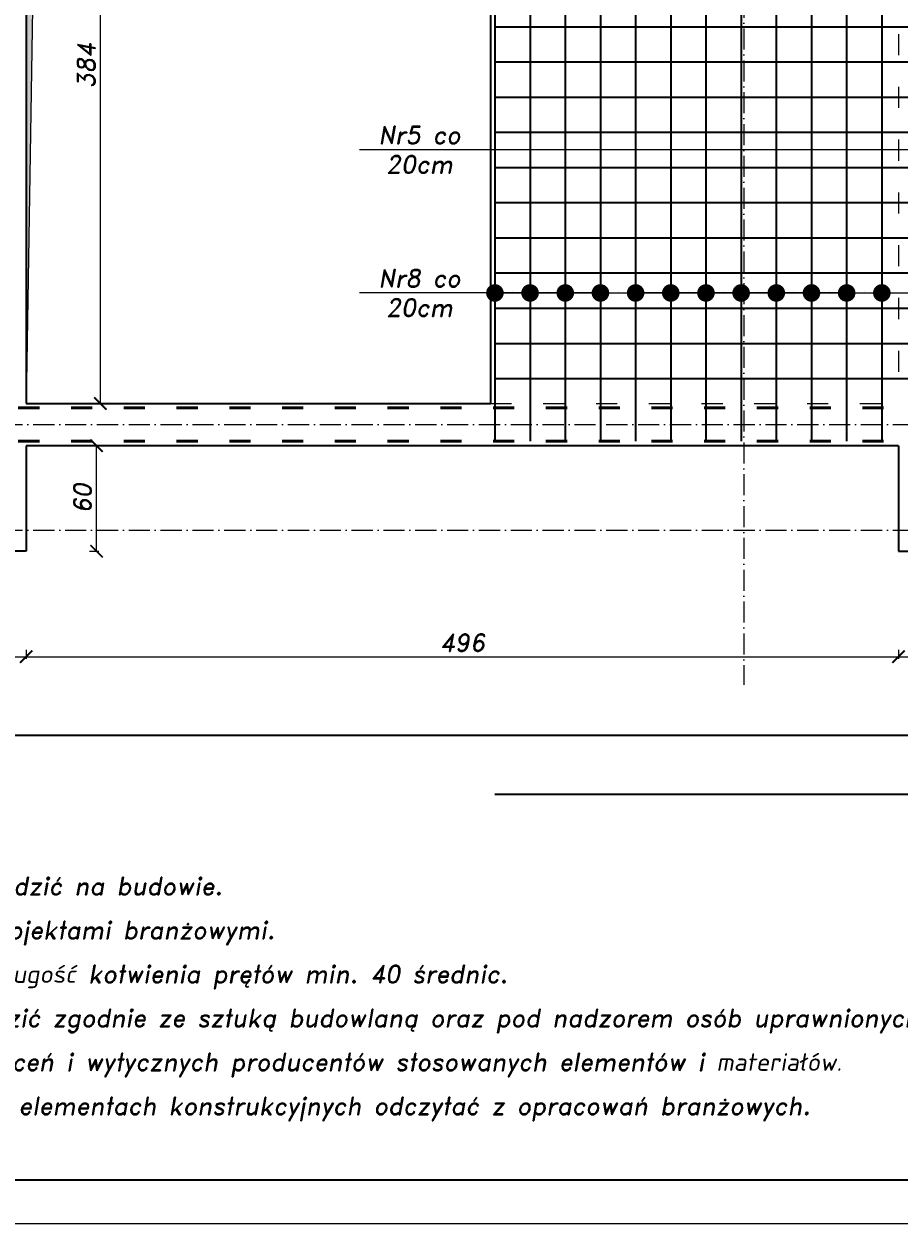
# Model space of a CAD drawing. Header units: millimetres. Extents: x 295948 to 312016, y 6878 to 18016.
# Tile 72 of 252: x 301531 to 302029, y 13742 to 14424. Entities that reach past the tile are written whole.
import ezdxf

# ---------------------------------------------------------------- set-up
doc = ezdxf.new("R2010")
doc.units = ezdxf.units.MM
doc.linetypes.add('ACAD_ISO03W100', pattern=[30, 12, -18])
doc.linetypes.add('ACAD_ISO10W100', pattern=[18, 12, -3, 0, -3])
for name, color, linetype, lineweight in [('konstrukcja', 3, 'Continuous', 35), ('konstrukcja wymiary', 1, 'Continuous', 13), ('opisy', 2, 'Continuous', 18), ('osie', 5, 'ACAD_ISO10W100', 13), ('zbrojenie', 4, 'Continuous', 50), ('zbrojenie płyty', 141, 'Continuous', 35)]:
    doc.layers.add(name, color=color, linetype=linetype, lineweight=lineweight)
doc.layers.add('przerywane', color=6, linetype='ACAD_ISO03W100')
doc.styles.add('KONSTRUKCJA', font='romand.shx', dxfattribs={"oblique": 10})
doc.styles.get("Standard").update_dxf_attribs({"font": 'romand.shx', "oblique": 10})
doc.dimstyles.new('150', dxfattribs={"dimtxt": 10, "dimasz": 7, "dimexe": 1.25, "dimexo": 0.625, "dimgap": 3, "dimtad": 1, "dimdec": 0, "dimrnd": 0.5, "dimtxsty": 'KONSTRUKCJA', "dimblk": 'ARCHTICK', "dimcen": 2.5, "dimadec": 0, "dimazin": 0, "dimtfac": 1, "dimtdec": 0, "dimtix": 1, "dimtmove": 0, "dimatfit": 3, "dimfxl": 4, "dimfxlon": 1, "dimarcsym": 0})
doc.dimstyles.new('kropki', dxfattribs={"dimtxt": 0.001, "dimasz": 10, "dimexe": 1.25, "dimexo": 0.625, "dimgap": 1, "dimtad": 1, "dimtxsty": 'Standard', "dimblk": 'DOT', "dimcen": 2.5, "dimadec": 0, "dimazin": 0, "dimtfac": 1, "dimtmove": 0, "dimatfit": 3, "dimfxl": 1, "dimfxlon": 1, "dimarcsym": 0})

# ---------------------------------------------------------------- blocks, each defined once
blk = doc.blocks.new('_ArchTick')
at = {"color": 0, "linetype": 'ByBlock', "lineweight": 13, "const_width": 0.15}
blk.add_lwpolyline([(-0.5, -0.5), (0.5, 0.5)], dxfattribs=at)
blk = doc.blocks.new('*D117')
at = {"layer": 'Defpoints', "color": 0, "transparency": 16777216}
for p in [(300888.44, 14124.3), (301532.44, 14124.3), (301532.44, 14064.3)]:
    blk.add_point(p, dxfattribs=at)
at = {"layer": 'konstrukcja wymiary', "color": 0, "lineweight": -2, "transparency": 16777216}
for p, q in [((300888.44, 14068.3), (300888.44, 14063.05)), ((301532.44, 14068.3), (301532.44, 14063.05)), ((300888.44, 14064.3), (301532.44, 14064.3))]:
    blk.add_line(p, q, dxfattribs=at)
at = {"layer": 'konstrukcja wymiary', "color": 0, "lineweight": -2, "transparency": 16777216, "xscale": 7, "yscale": 7, "zscale": 7, "rotation": 180}
blk.add_blockref('_ArchTick', (300888.44, 14064.3), dxfattribs=at)
at = {"layer": 'konstrukcja wymiary', "color": 0, "lineweight": -2, "transparency": 16777216, "xscale": 7, "yscale": 7, "zscale": 7}
blk.add_blockref('_ArchTick', (301532.44, 14064.3), dxfattribs=at)
at = {"layer": 'konstrukcja wymiary', "color": 0, "transparency": 16777216, "insert": (301210.44, 14072.3), "char_height": 10, "attachment_point": 5, "style": 'KONSTRUKCJA'}
blk.add_mtext('644', dxfattribs=at)
blk = doc.blocks.new('*D118')
at = {"layer": 'Defpoints', "color": 0, "transparency": 16777216}
for p in [(302028.44, 14184.3), (301532.44, 14124.3), (302028.44, 14064.3)]:
    blk.add_point(p, dxfattribs=at)
at = {"layer": 'konstrukcja wymiary', "color": 0, "lineweight": -2, "transparency": 16777216}
for p, q in [((301532.44, 14068.3), (301532.44, 14063.05)), ((302028.44, 14068.3), (302028.44, 14063.05)), ((301532.44, 14064.3), (302028.44, 14064.3))]:
    blk.add_line(p, q, dxfattribs=at)
at = {"layer": 'konstrukcja wymiary', "color": 0, "lineweight": -2, "transparency": 16777216, "xscale": 7, "yscale": 7, "zscale": 7, "rotation": 180}
blk.add_blockref('_ArchTick', (301532.44, 14064.3), dxfattribs=at)
at = {"layer": 'konstrukcja wymiary', "color": 0, "lineweight": -2, "transparency": 16777216, "xscale": 7, "yscale": 7, "zscale": 7}
blk.add_blockref('_ArchTick', (302028.44, 14064.3), dxfattribs=at)
at = {"layer": 'konstrukcja wymiary', "color": 0, "transparency": 16777216, "insert": (301780.44, 14072.3), "char_height": 10, "attachment_point": 5, "style": 'KONSTRUKCJA'}
blk.add_mtext('496', dxfattribs=at)
blk = doc.blocks.new('*D119')
at = {"layer": 'Defpoints', "color": 0, "transparency": 16777216}
for p in [(302028.44, 14184.3), (302672.44, 14124.3), (302672.44, 14064.3)]:
    blk.add_point(p, dxfattribs=at)
at = {"layer": 'konstrukcja wymiary', "color": 0, "lineweight": -2, "transparency": 16777216}
for p, q in [((302028.44, 14068.3), (302028.44, 14063.05)), ((302672.44, 14068.3), (302672.44, 14063.05)), ((302028.44, 14064.3), (302672.44, 14064.3))]:
    blk.add_line(p, q, dxfattribs=at)
at = {"layer": 'konstrukcja wymiary', "color": 0, "lineweight": -2, "transparency": 16777216, "xscale": 7, "yscale": 7, "zscale": 7, "rotation": 180}
blk.add_blockref('_ArchTick', (302028.44, 14064.3), dxfattribs=at)
at = {"layer": 'konstrukcja wymiary', "color": 0, "lineweight": -2, "transparency": 16777216, "xscale": 7, "yscale": 7, "zscale": 7}
blk.add_blockref('_ArchTick', (302672.44, 14064.3), dxfattribs=at)
at = {"layer": 'konstrukcja wymiary', "color": 0, "transparency": 16777216, "insert": (302350.44, 14072.3), "char_height": 10, "attachment_point": 5, "style": 'KONSTRUKCJA'}
blk.add_mtext('644', dxfattribs=at)
blk = doc.blocks.new('*D120')
at = {"layer": 'Defpoints', "color": 0, "transparency": 16777216}
for p in [(301532.44, 14184.3), (301572.44, 14184.3), (301532.44, 14124.3)]:
    blk.add_point(p, dxfattribs=at)
at = {"layer": 'konstrukcja wymiary', "color": 0, "lineweight": -2, "transparency": 16777216}
for p, q in [((301568.44, 14184.3), (301573.69, 14184.3)), ((301572.44, 14124.3), (301572.44, 14184.3)), ((301568.44, 14124.3), (301573.69, 14124.3))]:
    blk.add_line(p, q, dxfattribs=at)
at = {"layer": 'konstrukcja wymiary', "color": 0, "lineweight": -2, "transparency": 16777216, "xscale": 7, "yscale": 7, "zscale": 7}
for p, rotation in [((301572.44, 14184.3), 90), ((301572.44, 14124.3), 270)]:
    blk.add_blockref('_ArchTick', p, dxfattribs=dict(at, rotation=rotation))
at = {"layer": 'konstrukcja wymiary', "color": 0, "transparency": 16777216, "insert": (301564.44, 14154.3), "char_height": 10, "attachment_point": 5, "rotation": 90, "style": 'KONSTRUKCJA'}
blk.add_mtext('60', dxfattribs=at)
blk = doc.blocks.new('*D121')
at = {"layer": 'Defpoints', "color": 0, "transparency": 16777216}
for p in [(301796.44, 14592.3), (301574.57, 14208.3), (301796.44, 14208.3)]:
    blk.add_point(p, dxfattribs=at)
at = {"layer": 'konstrukcja wymiary', "color": 0, "lineweight": -2, "transparency": 16777216}
for p, q in [((301578.57, 14592.3), (301573.32, 14592.3)), ((301574.57, 14592.3), (301574.57, 14208.3)), ((301578.57, 14208.3), (301573.32, 14208.3))]:
    blk.add_line(p, q, dxfattribs=at)
at = {"layer": 'konstrukcja wymiary', "color": 0, "lineweight": -2, "transparency": 16777216, "xscale": 7, "yscale": 7, "zscale": 7}
for p, rotation in [((301574.57, 14592.3), 90), ((301574.57, 14208.3), 270)]:
    blk.add_blockref('_ArchTick', p, dxfattribs=dict(at, rotation=rotation))
at = {"layer": 'konstrukcja wymiary', "color": 0, "transparency": 16777216, "insert": (301566.57, 14400.3), "char_height": 10, "attachment_point": 5, "rotation": 90, "style": 'KONSTRUKCJA'}
blk.add_mtext('384', dxfattribs=at)
blk = doc.blocks.new('_Dot')
at = {"color": 0, "linetype": 'ByBlock', "lineweight": -2}
blk.add_line((-0.5, 0), (-1, 0), dxfattribs=at)
at = {"color": 0, "linetype": 'ByBlock', "const_width": 0.5}
blk.add_lwpolyline([(-0.25, 0, 1), (0.25, 0, 1)], format="xyb", close=True, dxfattribs=at)
blk = doc.blocks.new('*D1559')
at = {"layer": 'Defpoints', "color": 0, "transparency": 16777216}
for p in [(301818.94, 14271.14), (301798.94, 14262.3), (301818.94, 14262.3)]:
    blk.add_point(p, dxfattribs=at)
at = {"layer": 'konstrukcja wymiary', "color": 0, "lineweight": -2, "transparency": 16777216}
for p, q in [((301788.94, 14271.14), (301778.94, 14271.14)), ((301798.94, 14270.14), (301798.94, 14272.39)), ((301798.94, 14271.14), (301818.94, 14271.14)), ((301818.94, 14270.14), (301818.94, 14272.39)), ((301828.94, 14271.14), (301838.94, 14271.14))]:
    blk.add_line(p, q, dxfattribs=at)
at = {"layer": 'konstrukcja wymiary', "color": 0, "lineweight": -2, "transparency": 16777216, "xscale": 10, "yscale": 10, "zscale": 10}
blk.add_blockref('_Dot', (301798.94, 14271.14), dxfattribs=at)
at = {"layer": 'konstrukcja wymiary', "color": 0, "lineweight": -2, "transparency": 16777216, "xscale": 10, "yscale": 10, "zscale": 10, "rotation": 180}
blk.add_blockref('_Dot', (301818.94, 14271.14), dxfattribs=at)
at = {"layer": 'konstrukcja wymiary', "color": 0, "transparency": 16777216, "insert": (301808.94, 14272.14), "char_height": 0.001, "attachment_point": 5}
blk.add_mtext('20', dxfattribs=at)
blk = doc.blocks.new('*D1560')
at = {"layer": 'Defpoints', "color": 0, "transparency": 16777216}
for p in [(301838.94, 14271.14), (301818.94, 14262.3), (301838.94, 14262.3)]:
    blk.add_point(p, dxfattribs=at)
at = {"layer": 'konstrukcja wymiary', "color": 0, "lineweight": -2, "transparency": 16777216}
for p, q in [((301808.94, 14271.14), (301798.94, 14271.14)), ((301818.94, 14270.14), (301818.94, 14272.39)), ((301818.94, 14271.14), (301838.94, 14271.14)), ((301838.94, 14270.14), (301838.94, 14272.39)), ((301848.94, 14271.14), (301858.94, 14271.14))]:
    blk.add_line(p, q, dxfattribs=at)
at = {"layer": 'konstrukcja wymiary', "color": 0, "lineweight": -2, "transparency": 16777216, "xscale": 10, "yscale": 10, "zscale": 10}
blk.add_blockref('_Dot', (301818.94, 14271.14), dxfattribs=at)
at = {"layer": 'konstrukcja wymiary', "color": 0, "lineweight": -2, "transparency": 16777216, "xscale": 10, "yscale": 10, "zscale": 10, "rotation": 180}
blk.add_blockref('_Dot', (301838.94, 14271.14), dxfattribs=at)
at = {"layer": 'konstrukcja wymiary', "color": 0, "transparency": 16777216, "insert": (301828.94, 14272.14), "char_height": 0.001, "attachment_point": 5}
blk.add_mtext('20', dxfattribs=at)
blk = doc.blocks.new('*D1561')
at = {"layer": 'Defpoints', "color": 0, "transparency": 16777216}
for p in [(301858.94, 14271.14), (301838.94, 14262.3), (301858.94, 14262.3)]:
    blk.add_point(p, dxfattribs=at)
at = {"layer": 'konstrukcja wymiary', "color": 0, "lineweight": -2, "transparency": 16777216}
for p, q in [((301828.94, 14271.14), (301818.94, 14271.14)), ((301838.94, 14270.14), (301838.94, 14272.39)), ((301838.94, 14271.14), (301858.94, 14271.14)), ((301858.94, 14270.14), (301858.94, 14272.39)), ((301868.94, 14271.14), (301878.94, 14271.14))]:
    blk.add_line(p, q, dxfattribs=at)
at = {"layer": 'konstrukcja wymiary', "color": 0, "lineweight": -2, "transparency": 16777216, "xscale": 10, "yscale": 10, "zscale": 10}
blk.add_blockref('_Dot', (301838.94, 14271.14), dxfattribs=at)
at = {"layer": 'konstrukcja wymiary', "color": 0, "lineweight": -2, "transparency": 16777216, "xscale": 10, "yscale": 10, "zscale": 10, "rotation": 180}
blk.add_blockref('_Dot', (301858.94, 14271.14), dxfattribs=at)
at = {"layer": 'konstrukcja wymiary', "color": 0, "transparency": 16777216, "insert": (301848.94, 14272.14), "char_height": 0.001, "attachment_point": 5}
blk.add_mtext('20', dxfattribs=at)
blk = doc.blocks.new('*D1562')
at = {"layer": 'Defpoints', "color": 0, "transparency": 16777216}
for p in [(301878.94, 14271.14), (301858.94, 14262.3), (301878.94, 14262.3)]:
    blk.add_point(p, dxfattribs=at)
at = {"layer": 'konstrukcja wymiary', "color": 0, "lineweight": -2, "transparency": 16777216}
for p, q in [((301848.94, 14271.14), (301838.94, 14271.14)), ((301858.94, 14270.14), (301858.94, 14272.39)), ((301858.94, 14271.14), (301878.94, 14271.14)), ((301878.94, 14270.14), (301878.94, 14272.39)), ((301888.94, 14271.14), (301898.94, 14271.14))]:
    blk.add_line(p, q, dxfattribs=at)
at = {"layer": 'konstrukcja wymiary', "color": 0, "lineweight": -2, "transparency": 16777216, "xscale": 10, "yscale": 10, "zscale": 10}
blk.add_blockref('_Dot', (301858.94, 14271.14), dxfattribs=at)
at = {"layer": 'konstrukcja wymiary', "color": 0, "lineweight": -2, "transparency": 16777216, "xscale": 10, "yscale": 10, "zscale": 10, "rotation": 180}
blk.add_blockref('_Dot', (301878.94, 14271.14), dxfattribs=at)
at = {"layer": 'konstrukcja wymiary', "color": 0, "transparency": 16777216, "insert": (301868.94, 14272.14), "char_height": 0.001, "attachment_point": 5}
blk.add_mtext('20', dxfattribs=at)
blk = doc.blocks.new('*D1563')
at = {"layer": 'Defpoints', "color": 0, "transparency": 16777216}
for p in [(301898.94, 14271.14), (301798.94, 14262.3), (301898.94, 14262.3)]:
    blk.add_point(p, dxfattribs=at)
at = {"layer": 'konstrukcja wymiary', "color": 0, "lineweight": -2, "transparency": 16777216}
for p, q in [((301798.94, 14270.14), (301798.94, 14272.39)), ((301808.94, 14271.14), (301888.94, 14271.14)), ((301898.94, 14270.14), (301898.94, 14272.39))]:
    blk.add_line(p, q, dxfattribs=at)
at = {"layer": 'konstrukcja wymiary', "color": 0, "lineweight": -2, "transparency": 16777216, "xscale": 10, "yscale": 10, "zscale": 10, "rotation": 180}
blk.add_blockref('_Dot', (301798.94, 14271.14), dxfattribs=at)
at = {"layer": 'konstrukcja wymiary', "color": 0, "lineweight": -2, "transparency": 16777216, "xscale": 10, "yscale": 10, "zscale": 10}
blk.add_blockref('_Dot', (301898.94, 14271.14), dxfattribs=at)
at = {"layer": 'konstrukcja wymiary', "color": 0, "transparency": 16777216, "insert": (301848.94, 14272.14), "char_height": 0.001, "attachment_point": 5}
blk.add_mtext('100', dxfattribs=at)
blk = doc.blocks.new('*D1564')
at = {"layer": 'Defpoints', "color": 0, "transparency": 16777216}
for p in [(301918.94, 14271.14), (301898.94, 14262.3), (301918.94, 14262.3)]:
    blk.add_point(p, dxfattribs=at)
at = {"layer": 'konstrukcja wymiary', "color": 0, "lineweight": -2, "transparency": 16777216}
for p, q in [((301888.94, 14271.14), (301878.94, 14271.14)), ((301898.94, 14270.14), (301898.94, 14272.39)), ((301898.94, 14271.14), (301918.94, 14271.14)), ((301918.94, 14270.14), (301918.94, 14272.39)), ((301928.94, 14271.14), (301938.94, 14271.14))]:
    blk.add_line(p, q, dxfattribs=at)
at = {"layer": 'konstrukcja wymiary', "color": 0, "lineweight": -2, "transparency": 16777216, "xscale": 10, "yscale": 10, "zscale": 10}
blk.add_blockref('_Dot', (301898.94, 14271.14), dxfattribs=at)
at = {"layer": 'konstrukcja wymiary', "color": 0, "lineweight": -2, "transparency": 16777216, "xscale": 10, "yscale": 10, "zscale": 10, "rotation": 180}
blk.add_blockref('_Dot', (301918.94, 14271.14), dxfattribs=at)
at = {"layer": 'konstrukcja wymiary', "color": 0, "transparency": 16777216, "insert": (301908.94, 14272.14), "char_height": 0.001, "attachment_point": 5}
blk.add_mtext('20', dxfattribs=at)
blk = doc.blocks.new('*D1565')
at = {"layer": 'Defpoints', "color": 0, "transparency": 16777216}
for p in [(301938.94, 14271.14), (301918.94, 14262.3), (301938.94, 14262.3)]:
    blk.add_point(p, dxfattribs=at)
at = {"layer": 'konstrukcja wymiary', "color": 0, "lineweight": -2, "transparency": 16777216}
for p, q in [((301908.94, 14271.14), (301898.94, 14271.14)), ((301918.94, 14270.14), (301918.94, 14272.39)), ((301918.94, 14271.14), (301938.94, 14271.14)), ((301938.94, 14270.14), (301938.94, 14272.39)), ((301948.94, 14271.14), (301958.94, 14271.14))]:
    blk.add_line(p, q, dxfattribs=at)
at = {"layer": 'konstrukcja wymiary', "color": 0, "lineweight": -2, "transparency": 16777216, "xscale": 10, "yscale": 10, "zscale": 10}
blk.add_blockref('_Dot', (301918.94, 14271.14), dxfattribs=at)
at = {"layer": 'konstrukcja wymiary', "color": 0, "lineweight": -2, "transparency": 16777216, "xscale": 10, "yscale": 10, "zscale": 10, "rotation": 180}
blk.add_blockref('_Dot', (301938.94, 14271.14), dxfattribs=at)
at = {"layer": 'konstrukcja wymiary', "color": 0, "transparency": 16777216, "insert": (301928.94, 14272.14), "char_height": 0.001, "attachment_point": 5}
blk.add_mtext('20', dxfattribs=at)
blk = doc.blocks.new('*D1566')
at = {"layer": 'Defpoints', "color": 0, "transparency": 16777216}
for p in [(301958.94, 14271.14), (301938.94, 14262.3), (301958.94, 14262.3)]:
    blk.add_point(p, dxfattribs=at)
at = {"layer": 'konstrukcja wymiary', "color": 0, "lineweight": -2, "transparency": 16777216}
for p, q in [((301928.94, 14271.14), (301918.94, 14271.14)), ((301938.94, 14270.14), (301938.94, 14272.39)), ((301938.94, 14271.14), (301958.94, 14271.14)), ((301958.94, 14270.14), (301958.94, 14272.39)), ((301968.94, 14271.14), (301978.94, 14271.14))]:
    blk.add_line(p, q, dxfattribs=at)
at = {"layer": 'konstrukcja wymiary', "color": 0, "lineweight": -2, "transparency": 16777216, "xscale": 10, "yscale": 10, "zscale": 10}
blk.add_blockref('_Dot', (301938.94, 14271.14), dxfattribs=at)
at = {"layer": 'konstrukcja wymiary', "color": 0, "lineweight": -2, "transparency": 16777216, "xscale": 10, "yscale": 10, "zscale": 10, "rotation": 180}
blk.add_blockref('_Dot', (301958.94, 14271.14), dxfattribs=at)
at = {"layer": 'konstrukcja wymiary', "color": 0, "transparency": 16777216, "insert": (301948.94, 14272.14), "char_height": 0.001, "attachment_point": 5}
blk.add_mtext('20', dxfattribs=at)
blk = doc.blocks.new('*D1567')
at = {"layer": 'Defpoints', "color": 0, "transparency": 16777216}
for p in [(301978.94, 14271.14), (301958.94, 14262.3), (301978.94, 14262.3)]:
    blk.add_point(p, dxfattribs=at)
at = {"layer": 'konstrukcja wymiary', "color": 0, "lineweight": -2, "transparency": 16777216}
for p, q in [((301948.94, 14271.14), (301938.94, 14271.14)), ((301958.94, 14270.14), (301958.94, 14272.39)), ((301958.94, 14271.14), (301978.94, 14271.14)), ((301978.94, 14270.14), (301978.94, 14272.39)), ((301988.94, 14271.14), (301998.94, 14271.14))]:
    blk.add_line(p, q, dxfattribs=at)
at = {"layer": 'konstrukcja wymiary', "color": 0, "lineweight": -2, "transparency": 16777216, "xscale": 10, "yscale": 10, "zscale": 10}
blk.add_blockref('_Dot', (301958.94, 14271.14), dxfattribs=at)
at = {"layer": 'konstrukcja wymiary', "color": 0, "lineweight": -2, "transparency": 16777216, "xscale": 10, "yscale": 10, "zscale": 10, "rotation": 180}
blk.add_blockref('_Dot', (301978.94, 14271.14), dxfattribs=at)
at = {"layer": 'konstrukcja wymiary', "color": 0, "transparency": 16777216, "insert": (301968.94, 14272.14), "char_height": 0.001, "attachment_point": 5}
blk.add_mtext('20', dxfattribs=at)
blk = doc.blocks.new('*D1568')
at = {"layer": 'Defpoints', "color": 0, "transparency": 16777216}
for p in [(301998.94, 14271.14), (301978.94, 14262.3), (301998.94, 14262.3)]:
    blk.add_point(p, dxfattribs=at)
at = {"layer": 'konstrukcja wymiary', "color": 0, "lineweight": -2, "transparency": 16777216}
for p, q in [((301968.94, 14271.14), (301958.94, 14271.14)), ((301978.94, 14270.14), (301978.94, 14272.39)), ((301978.94, 14271.14), (301998.94, 14271.14)), ((301998.94, 14270.14), (301998.94, 14272.39)), ((302008.94, 14271.14), (302018.94, 14271.14))]:
    blk.add_line(p, q, dxfattribs=at)
at = {"layer": 'konstrukcja wymiary', "color": 0, "lineweight": -2, "transparency": 16777216, "xscale": 10, "yscale": 10, "zscale": 10}
blk.add_blockref('_Dot', (301978.94, 14271.14), dxfattribs=at)
at = {"layer": 'konstrukcja wymiary', "color": 0, "lineweight": -2, "transparency": 16777216, "xscale": 10, "yscale": 10, "zscale": 10, "rotation": 180}
blk.add_blockref('_Dot', (301998.94, 14271.14), dxfattribs=at)
at = {"layer": 'konstrukcja wymiary', "color": 0, "transparency": 16777216, "insert": (301988.94, 14272.14), "char_height": 0.001, "attachment_point": 5}
blk.add_mtext('20', dxfattribs=at)
blk = doc.blocks.new('*D1569')
at = {"layer": 'Defpoints', "color": 0, "transparency": 16777216}
for p in [(302018.94, 14271.14), (301998.94, 14262.3), (302018.94, 14262.3)]:
    blk.add_point(p, dxfattribs=at)
at = {"layer": 'konstrukcja wymiary', "color": 0, "lineweight": -2, "transparency": 16777216}
for p, q in [((301988.94, 14271.14), (301978.94, 14271.14)), ((301998.94, 14270.14), (301998.94, 14272.39)), ((301998.94, 14271.14), (302018.94, 14271.14)), ((302018.94, 14270.14), (302018.94, 14272.39)), ((302028.94, 14271.14), (302038.94, 14271.14))]:
    blk.add_line(p, q, dxfattribs=at)
at = {"layer": 'konstrukcja wymiary', "color": 0, "lineweight": -2, "transparency": 16777216, "xscale": 10, "yscale": 10, "zscale": 10}
blk.add_blockref('_Dot', (301998.94, 14271.14), dxfattribs=at)
at = {"layer": 'konstrukcja wymiary', "color": 0, "lineweight": -2, "transparency": 16777216, "xscale": 10, "yscale": 10, "zscale": 10, "rotation": 180}
blk.add_blockref('_Dot', (302018.94, 14271.14), dxfattribs=at)
at = {"layer": 'konstrukcja wymiary', "color": 0, "transparency": 16777216, "insert": (302008.94, 14272.14), "char_height": 0.001, "attachment_point": 5}
blk.add_mtext('20', dxfattribs=at)

msp = doc.modelspace()

# ---------------------------------------------------------------- hatches: boundary and pattern name
at = {"layer": 'konstrukcja wymiary'}
h = msp.add_hatch(color=256, dxfattribs=at)
h.dxf.hatch_style = 1
h.paths.add_polyline_path([(301538.508, 14586.537), (301532.44, 14208.305), (301532.44, 14592.305), (301796.44, 14592.305)])

# ---------------------------------------------------------------- linework, layer by layer
at = {"layer": 'konstrukcja'}
for p, q in [((301532.44, 14592.305), (301532.44, 14208.305)), ((301796.44, 14592.305), (301796.44, 14208.305)), ((301532.44, 14208.305), (301796.44, 14208.305)), ((302028.44, 14184.305), (301532.44, 14184.305)), ((301532.44, 14184.305), (301532.44, 14124.305)), ((302028.44, 14184.305), (302028.44, 14124.305)), ((301532.44, 14124.305), (300888.44, 14124.305)), ((302028.44, 14124.305), (302672.44, 14124.305))]:
    msp.add_line(p, q, dxfattribs=at)
msp.add_lwpolyline([(306241.285, 15201.794), (306241.285, 13766.794), (300541.285, 13766.794), (300541.285, 15201.794)], close=True, dxfattribs=at)
at = {"layer": 'konstrukcja wymiary'}
for p, q in [((302510.823, 14352.572), (301721.912, 14352.572)), ((301811.44, 14271.141), (301721.912, 14271.141))]:
    msp.add_line(p, q, dxfattribs=at)
for points in [[(306266.285, 15226.794), (306266.285, 13741.794), (300516.285, 13741.794), (300516.285, 15226.794)], [(301538.508, 14586.537), (301532.44, 14208.305), (301532.44, 14592.305), (301796.44, 14592.305)]]:
    msp.add_lwpolyline(points, close=True, dxfattribs=at)
at = {"layer": 'osie'}
for p, q in [((301940.44, 14946.397), (301940.44, 14048.413)), ((300685.771, 14196.305), (302690.491, 14196.305)), ((300685.771, 14136.305), (302690.491, 14136.305))]:
    msp.add_line(p, q, dxfattribs=at)
at = {"layer": 'przerywane'}
for p in [(302028.44, 14568.305), (301796.44, 14208.305)]:
    msp.add_line(p, (302028.44, 14208.305), dxfattribs=at)
at = {"layer": 'zbrojenie', "linetype": 'ACAD_ISO03W100'}
for p, q in [((302049.94, 14205.805), (301510.94, 14205.805)), ((302049.94, 14186.805), (301510.94, 14186.805))]:
    msp.add_line(p, q, dxfattribs=at)
at = {"layer": 'zbrojenie płyty'}
for p, q in [((301798.94, 14780.805), (301798.94, 14186.805)), ((301818.94, 14780.805), (301818.94, 14186.805)), ((301838.94, 14780.805), (301838.94, 14186.805)), ((301858.94, 14780.805), (301858.94, 14186.805)), ((301878.94, 14780.805), (301878.94, 14186.805)), ((301898.94, 14780.805), (301898.94, 14186.805)), ((301918.94, 14780.805), (301918.94, 14186.805)), ((301938.94, 14780.805), (301938.94, 14186.805)), ((301958.94, 14780.805), (301958.94, 14186.805)), ((301978.94, 14780.805), (301978.94, 14186.805)), ((301998.94, 14780.805), (301998.94, 14186.805)), ((302018.94, 14780.805), (302018.94, 14186.805)), ((302669.94, 14422.305), (301798.94, 14422.305)), ((302669.94, 14402.305), (301798.94, 14402.305)), ((302669.94, 14382.305), (301798.94, 14382.305)), ((302669.94, 14362.305), (301798.94, 14362.305)), ((302669.94, 14342.305), (301798.94, 14342.305)), ((302669.94, 14322.305), (301798.94, 14322.305)), ((302669.94, 14302.305), (301798.94, 14302.305)), ((302669.94, 14282.305), (301798.94, 14282.305)), ((302669.94, 14262.305), (301798.94, 14262.305)), ((302669.94, 14242.305), (301798.94, 14242.305)), ((302669.94, 14222.305), (301798.94, 14222.305)), ((302669.94, 14019.563), (301510.94, 14019.563)), ((302669.94, 13986.029), (301798.94, 13986.029))]:
    msp.add_line(p, q, dxfattribs=at)

# ---------------------------------------------------------------- texts
at = {"layer": 'opisy', "char_height": 10, "width": 231.49388, "attachment_point": 5}
for s, insert in [('Nr5 co\\P20cm', (301756.045, 14352.572)), ('Nr8 co\\P20cm', (301756.045, 14271.141))]:
    msp.add_mtext(s, dxfattribs=dict(at, insert=insert))
at = {"layer": 'opisy', "insert": (301330.068, 13968.901), "char_height": 10, "width": 823.07245, "attachment_point": 1, "style": 'KONSTRUKCJA'}
msp.add_mtext('\\A1;\\pxsm1.5;{\\H1.2x;UWAGI: \\P}1. Wszystkie wymiary sprawdzić na budowie.\\P2. Rozpatrywać łącznie z projektami branżowymi.\\P3. Zapewnić odpowiednią długość kotwienia prętów min. 40 średnic.\\P4. Wszystkie roboty prowadzić zgodnie ze sztuką budowlaną oraz pod nadzorem osób uprawnionych.\\P5. Należy przestrzegać zaleceń i wytycznych producentów stosowanych elementów i materiałów.\\P6. Otwory technologiczne w elementach konstrukcyjnych odczytać z opracowań branżowych.', dxfattribs=at)

# ---------------------------------------------------------------- dimensions: what is measured, and where the dimension line sits
at = {"layer": 'konstrukcja wymiary'}
for base, p1, p2, picture, middle in [((301574.574, 14208.305), (301796.44, 14592.305), (301796.44, 14208.305), '*D121', (301566.574, 14400.305)), ((301572.44, 14184.305), (301532.44, 14124.305), (301532.44, 14184.305), '*D120', (301564.44, 14154.305))]:
    dim = msp.add_linear_dim(base=base, p1=p1, p2=p2, angle=90, dimstyle='150', dxfattribs=at)
    dim.commit()
    dim.dimension.update_dxf_attribs({"geometry": picture, "text_midpoint": middle})
for base, p1, p2, dimstyle, picture, middle in [((301818.94, 14271.141), (301798.94, 14262.305), (301818.94, 14262.305), 'kropki', '*D1559', (301808.94, 14272.142)), ((301898.94, 14271.141), (301798.94, 14262.305), (301898.94, 14262.305), 'kropki', '*D1563', (301848.94, 14272.142)), ((301838.94, 14271.141), (301818.94, 14262.305), (301838.94, 14262.305), 'kropki', '*D1560', (301828.94, 14272.142)), ((301858.94, 14271.141), (301838.94, 14262.305), (301858.94, 14262.305), 'kropki', '*D1561', (301848.94, 14272.142)), ((301878.94, 14271.141), (301858.94, 14262.305), (301878.94, 14262.305), 'kropki', '*D1562', (301868.94, 14272.142)), ((301918.94, 14271.141), (301898.94, 14262.305), (301918.94, 14262.305), 'kropki', '*D1564', (301908.94, 14272.142)), ((301938.94, 14271.141), (301918.94, 14262.305), (301938.94, 14262.305), 'kropki', '*D1565', (301928.94, 14272.142)), ((301958.94, 14271.141), (301938.94, 14262.305), (301958.94, 14262.305), 'kropki', '*D1566', (301948.94, 14272.142)), ((301978.94, 14271.141), (301958.94, 14262.305), (301978.94, 14262.305), 'kropki', '*D1567', (301968.94, 14272.142)), ((301998.94, 14271.141), (301978.94, 14262.305), (301998.94, 14262.305), 'kropki', '*D1568', (301988.94, 14272.142)), ((302018.94, 14271.141), (301998.94, 14262.305), (302018.94, 14262.305), 'kropki', '*D1569', (302008.94, 14272.142)), ((302028.44, 14064.305), (301532.44, 14124.305), (302028.44, 14184.305), '150', '*D118', (301780.44, 14072.305)), ((302672.44, 14064.305), (302028.44, 14184.305), (302672.44, 14124.305), '150', '*D119', (302350.44, 14072.305))]:
    dim = msp.add_linear_dim(base=base, p1=p1, p2=p2, dimstyle=dimstyle, override={"dimtmove": 1}, dxfattribs=at)
    dim.commit()
    dim.dimension.update_dxf_attribs({"geometry": picture, "text_midpoint": middle})
dim = msp.add_linear_dim(base=(301532.44, 14064.305), p1=(300888.44, 14124.305), p2=(301532.44, 14124.305), dimstyle='150', dxfattribs=at)
dim.commit()
dim.dimension.update_dxf_attribs({"geometry": '*D117', "text_midpoint": (301210.44, 14072.305)})

doc.saveas('drawing.dxf')
